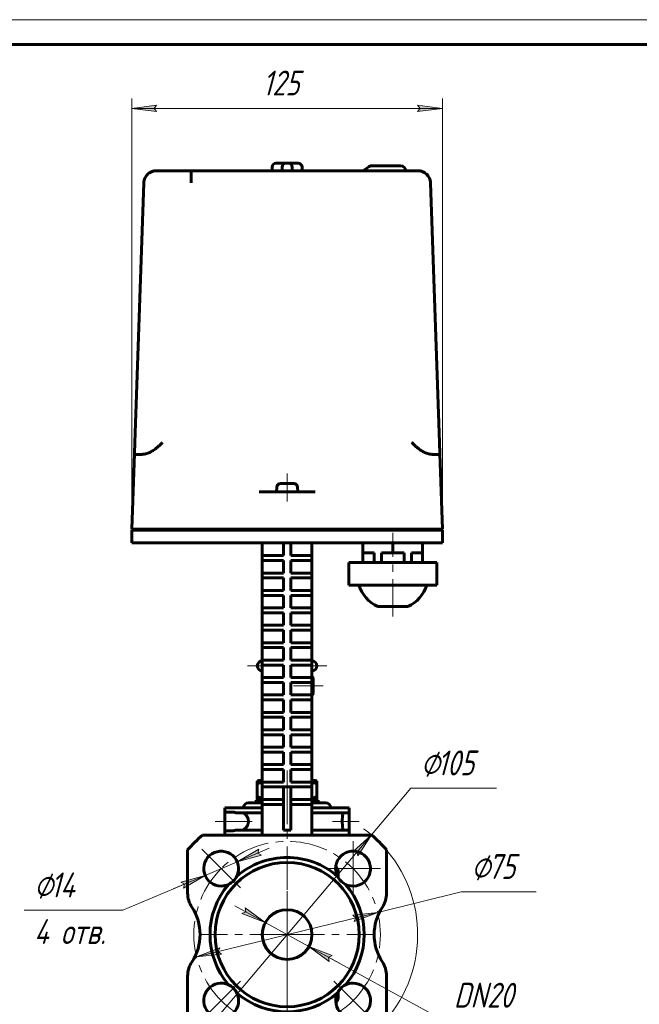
# Model space of a CAD drawing. Header units: millimetres. Extents: x 0 to 420, y 0 to 297.
# Tile 9 of 19: x 171 to 295, y 99 to 297. Entities that reach past the tile are written whole.
import ezdxf

# ---------------------------------------------------------------- set-up
doc = ezdxf.new("R2010")
doc.units = ezdxf.units.MM
for name, pattern in [('K5LT_AXLED', [12, 7.5, -1.5, 1.5, -1.5]), ('K5LT_BASIC', [0]), ('K5LT_THIN', [0])]:
    doc.linetypes.add(name, pattern=pattern)
doc.layers.add('Системный слой', color=7, linetype='Continuous')
doc.layers.add('Системный слой (1)', color=251, linetype='Continuous', true_color=0x6c6c6c)
doc.styles.add('KDIMTEXTSTYLE', font='txt', dxfattribs={"width": 0.96, "oblique": 15, "height": 5})
doc.styles.add('KTEXTSTYLE', font='txt', dxfattribs={"width": 0.96, "height": 5})
doc.dimstyles.new('KDIMSTYLE (0.50)', dxfattribs={"dimtxt": 5, "dimasz": 1, "dimexe": 2, "dimexo": 0, "dimgap": 1, "dimtad": 1, "dimlfac": 2, "dimtxsty": 'KDIMTEXTSTYLE', "dimsah": 1, "dimcen": 0, "dimdle": 1, "dimadec": 0, "dimazin": 0, "dimtfac": 0.667, "dimtmove": 0, "dimatfit": 3, "dimfxl": 1, "dimtvp": 1, "dimtolj": 1, "dimtzin": 0, "dimarcsym": 0})

# ---------------------------------------------------------------- blocks, each defined once
blk = doc.blocks.new('U21')
at = {"layer": 'Системный слой (1)', "color": 143, "linetype": 'K5LT_BASIC', "lineweight": 60, "true_color": 0x33acca}
for p, q in [((196.32, 265.71), (196.3, 265.69)), ((196.33, 265.73), (196.32, 265.71)), ((196.35, 265.75), (196.33, 265.73)), ((195.78, 264.45), (195.76, 264.23)), ((195.81, 264.66), (195.78, 264.45)), ((195.87, 264.87), (195.81, 264.66))]:
    blk.add_line(p, q, dxfattribs=at)
blk.add_arc((197.85, 264.87), 1.67, 118.8005, 120.9066, dxfattribs=at)
blk = doc.blocks.new('U22')
at = {"layer": 'Системный слой (1)', "color": 143, "linetype": 'K5LT_BASIC', "lineweight": 60, "true_color": 0x33acca}
for p, q in [((250.9, 266.64), (251.35, 266.6)), ((251.35, 266.6), (251.77, 266.49)), ((251.77, 266.49), (252.18, 266.3)), ((252.62, 265.96), (252.71, 265.88)), ((252.71, 265.88), (252.79, 265.79)), ((252.79, 265.79), (252.87, 265.69)), ((253.3, 264.87), (253.35, 264.66)), ((253.35, 264.66), (253.39, 264.45)), ((253.39, 264.45), (253.4, 264.23))]:
    blk.add_line(p, q, dxfattribs=at)
blk = doc.blocks.new('U23')
at = {"layer": 'Системный слой (1)', "color": 143, "linetype": 'K5LT_BASIC', "lineweight": 60, "true_color": 0x33acca}
for p, q in [((196.5, 265.92), (196.35, 265.75)), ((196.67, 266.07), (196.5, 265.92)), ((196.85, 266.2), (196.67, 266.07)), ((197.43, 266.5), (197.04, 266.33)), ((197.84, 266.61), (197.43, 266.5)), ((198.26, 266.64), (197.84, 266.61))]:
    blk.add_line(p, q, dxfattribs=at)
blk = doc.blocks.new('U24')
at = {"layer": 'Системный слой (1)', "color": 143, "linetype": 'K5LT_BASIC', "lineweight": 60, "true_color": 0x33acca}
for p, q in [((224.58, 203.79), (223.25, 203.79)), ((225.92, 203.79), (224.58, 203.79))]:
    blk.add_line(p, q, dxfattribs=at)
blk = doc.blocks.new('U25')
at = {"layer": 'Системный слой (1)', "color": 143, "linetype": 'K5LT_BASIC', "lineweight": 60, "true_color": 0x33acca}
for p, q in [((218.58, 140.85), (218.91, 140.75)), ((218.91, 140.75), (219.25, 140.65)), ((219.25, 140.65), (219.58, 140.56))]:
    blk.add_line(p, q, dxfattribs=at)
blk = doc.blocks.new('U26')
at = {"layer": 'Системный слой (1)', "color": 143, "linetype": 'K5LT_BASIC', "lineweight": 60, "true_color": 0x33acca}
for p, q in [((229.92, 143.64), (229.58, 143.72)), ((230.25, 143.54), (229.92, 143.64)), ((230.58, 143.43), (230.25, 143.54))]:
    blk.add_line(p, q, dxfattribs=at)
blk = doc.blocks.new('U27')
at = {"layer": 'Системный слой (1)', "color": 143, "linetype": 'K5LT_BASIC', "lineweight": 60, "true_color": 0x33acca}
for p, q in [((218.33, 140.14), (219.58, 140.14)), ((229.58, 140.14), (230.83, 140.14))]:
    blk.add_line(p, q, dxfattribs=at)
blk = doc.blocks.new('U28')
at = {"layer": 'Системный слой (1)', "color": 143, "linetype": 'K5LT_BASIC', "lineweight": 60, "true_color": 0x33acca}
for p, q in [((218.91, 143.54), (218.58, 143.43)), ((219.25, 143.64), (218.91, 143.54)), ((219.58, 143.72), (219.25, 143.64))]:
    blk.add_line(p, q, dxfattribs=at)
blk = doc.blocks.new('U29')
at = {"layer": 'Системный слой (1)', "color": 143, "linetype": 'K5LT_BASIC', "lineweight": 60, "true_color": 0x33acca}
for p, q in [((219.58, 144.14), (218.88, 144.14)), ((230.28, 144.14), (229.58, 144.14))]:
    blk.add_line(p, q, dxfattribs=at)
blk = doc.blocks.new('U30')
at = {"layer": 'Системный слой (1)', "color": 143, "linetype": 'K5LT_BASIC', "lineweight": 60, "true_color": 0x33acca}
for p, q in [((229.58, 140.56), (229.92, 140.65)), ((229.92, 140.65), (230.25, 140.75)), ((230.25, 140.75), (230.58, 140.85))]:
    blk.add_line(p, q, dxfattribs=at)
blk = doc.blocks.new('U44')
at = {"layer": 'Системный слой (1)', "color": 143, "linetype": 'K5LT_BASIC', "lineweight": 60, "true_color": 0x33acca}
for p, q in [((216.83, 139.64), (219.58, 139.64)), ((229.58, 139.64), (232.33, 139.64))]:
    blk.add_line(p, q, dxfattribs=at)
blk = doc.blocks.new('U45')
at = {"layer": 'Системный слой (1)', "color": 143, "linetype": 'K5LT_BASIC', "lineweight": 60, "true_color": 0x33acca}
for p, q in [((234.83, 125.89), (234.83, 124.61)), ((234.83, 101.67), (234.83, 100.39))]:
    blk.add_line(p, q, dxfattribs=at)
blk = doc.blocks.new('U46')
at = {"layer": 'Системный слой (1)', "color": 30, "linetype": 'K5LT_AXLED', "lineweight": 18, "true_color": 0xff8000}
for q in [(224.58, 130.64), (207.08, 113.14), (242.08, 113.14), (224.58, 95.64)]:
    blk.add_line((224.58, 113.14), q, dxfattribs=at)
blk = doc.blocks.new('U47')
at = {"layer": 'Системный слой (1)', "color": 30, "linetype": 'K5LT_AXLED', "lineweight": 18, "true_color": 0xff8000}
for p, q in [((211.32, 126.4), (207.44, 130.29)), ((215.21, 122.51), (211.32, 126.4)), ((215.21, 103.77), (211.32, 99.89)), ((233.95, 103.77), (237.84, 99.89)), ((211.32, 99.89), (207.44, 96)), ((237.84, 99.89), (241.73, 96))]:
    blk.add_line(p, q, dxfattribs=at)
for start, end in [(315, 135), (135, 225), (225, 315)]:
    blk.add_arc((224.58, 113.14), 18.75, start, end, dxfattribs=at)
blk = doc.blocks.new('D7')
at = {"layer": 'Системный слой (1)'}
for points in [[(238.09, 115.78), (242.79, 117.61), (237.78, 117.06), (238.42, 116.54)], [(211.39, 109.23), (210.74, 109.75), (211.07, 110.51), (206.37, 108.68)]]:
    blk.add_hatch(color=7, dxfattribs=at).paths.add_polyline_path(points)
at = {"layer": 'Системный слой (1)', "color": 7, "linetype": 'K5LT_THIN', "lineweight": 18, "true_color": 0xffffff}
for p, q in [((242.79, 117.61), (259.61, 121.73)), ((259.61, 121.73), (274.69, 121.73)), ((206.37, 108.68), (242.79, 117.61)), ((237.78, 117.06), (242.79, 117.61)), ((238.42, 116.54), (237.78, 117.06)), ((242.79, 117.61), (238.09, 115.78)), ((238.09, 115.78), (238.42, 116.54)), ((206.37, 108.68), (211.07, 110.51)), ((211.39, 109.23), (206.37, 108.68)), ((211.07, 110.51), (210.74, 109.75)), ((210.74, 109.75), (211.39, 109.23))]:
    blk.add_line(p, q, dxfattribs=at)
blk.add_wipeout([(261.61, 122.73), (261.61, 130.11), (272.25, 130.11), (272.25, 122.73)]).dxf.layer = 'Системный слой (1)'
at = {"layer": 'Системный слой (1)', "color": 7, "char_height": 5, "attachment_point": 1, "style": 'KTEXTSTYLE'}
for s, insert in [('\\fArial|b0|c204|p34;\\H5.0;\\W1.000;\\Q15;\\fGOST Type AU|b0|i0|c204|p34;\\Q15;\\W0.960;⌀', (261.61, 129.32)), ('\\fArial|b0|c204|p34;\\H5.0;\\W1.000;\\Q15;\\fGOST Type AU|b0|i0|c204|p34;\\Q15;\\W0.960;75', (264.92, 129.32))]:
    blk.add_mtext(s, dxfattribs=dict(at, insert=insert))
blk = doc.blocks.new('KDIMARROW_01')
at = {"layer": 'Системный слой'}
blk.add_hatch(color=0, dxfattribs=at).paths.add_polyline_path([(0, 0), (-5, 0.66), (-4.5, 0), (-5, -0.66)])
at = {"layer": 'Системный слой', "color": 0, "linetype": 'K5LT_THIN', "lineweight": 18}
for p, q in [((-4.5, 0), (-5, 0.66)), ((-5, 0.66), (0, 0)), ((0, 0), (-5, -0.66)), ((-5, -0.66), (-4.5, 0))]:
    blk.add_line(p, q, dxfattribs=at)
at = {"layer": 'Системный слой (1)', "color": 0, "linetype": 'K5LT_THIN', "lineweight": 18}
blk.add_line((102.53, 113.14), (102.03, 113.14), dxfattribs=at)
blk = doc.blocks.new('D8')
at = {"layer": 'Системный слой (1)'}
for points in [[(238.81, 128.94), (241.54, 133.18), (237.81, 129.79), (238.63, 129.75)], [(207.63, 93.1), (211.36, 96.5), (210.54, 96.54), (210.36, 97.35)]]:
    blk.add_hatch(color=7, dxfattribs=at).paths.add_polyline_path(points)
at = {"layer": 'Системный слой (1)', "color": 7, "linetype": 'K5LT_THIN', "lineweight": 18, "true_color": 0xffffff}
for p, q in [((241.54, 133.18), (249.46, 142.55)), ((249.46, 142.55), (266.66, 142.55)), ((207.63, 93.1), (241.54, 133.18)), ((237.81, 129.79), (241.54, 133.18)), ((241.54, 133.18), (238.81, 128.94)), ((238.63, 129.75), (237.81, 129.79)), ((238.81, 128.94), (238.63, 129.75)), ((207.63, 93.1), (210.36, 97.35)), ((210.36, 97.35), (210.54, 96.54)), ((211.36, 96.5), (207.63, 93.1)), ((210.54, 96.54), (211.36, 96.5))]:
    blk.add_line(p, q, dxfattribs=at)
for start, end in [(49.6324, 54.133), (225.4064, 40.3676), (225.4064, 40.3676)]:
    blk.add_arc((224.58, 113.14), 26.25, start, end, dxfattribs=at)
blk.add_wipeout([(251.46, 143.55), (251.46, 150.93), (264.13, 150.93), (264.13, 143.55)]).dxf.layer = 'Системный слой (1)'
at = {"layer": 'Системный слой (1)', "color": 7, "char_height": 5, "attachment_point": 1, "style": 'KTEXTSTYLE'}
for s, insert in [('\\fArial|b0|c204|p34;\\H5.0;\\W1.000;\\Q15;\\fGOST Type AU|b0|i0|c204|p34;\\Q15;\\W0.960;⌀', (251.46, 150.14)), ('\\fArial|b0|c204|p34;\\H5.0;\\W1.000;\\Q15;\\fGOST Type AU|b0|i0|c204|p34;\\Q15;\\W0.960;105', (254.77, 150.14))]:
    blk.add_mtext(s, dxfattribs=dict(at, insert=insert))
blk = doc.blocks.new('D9')
at = {"layer": 'Системный слой (1)'}
for points in [[(220.2, 115.55), (216.13, 118.53), (216.25, 117.71), (215.5, 117.37)], [(232.91, 108.58), (233.67, 108.92), (228.97, 110.74), (233.04, 107.76)]]:
    blk.add_hatch(color=7, dxfattribs=at).paths.add_polyline_path(points)
at = {"layer": 'Системный слой (1)', "color": 7, "linetype": 'K5LT_THIN', "lineweight": 18, "true_color": 0xffffff}
for p, q in [((220.2, 115.55), (214.06, 118.91)), ((216.25, 117.71), (215.5, 117.37)), ((215.5, 117.37), (220.2, 115.55)), ((220.2, 115.55), (216.13, 118.53)), ((216.13, 118.53), (216.25, 117.71)), ((220.2, 115.55), (228.97, 110.74)), ((228.97, 110.74), (233.04, 107.76)), ((233.67, 108.92), (228.97, 110.74)), ((228.97, 110.74), (235.11, 107.38)), ((228.97, 110.74), (256.1, 95.88)), ((232.91, 108.58), (233.67, 108.92)), ((233.04, 107.76), (232.91, 108.58)), ((256.1, 95.88), (274.62, 95.88))]:
    blk.add_line(p, q, dxfattribs=at)
blk.add_wipeout([(258.1, 96.88), (258.1, 104.26), (272.04, 104.26), (272.04, 96.88)]).dxf.layer = 'Системный слой (1)'
at = {"layer": 'Системный слой (1)', "color": 7, "insert": (258.1, 103.46), "char_height": 5, "attachment_point": 1, "style": 'KTEXTSTYLE'}
blk.add_mtext('\\fArial|b0|c204|p34;\\H5.0;\\W1.000;\\Q15;\\fGOST Type AU|b0|i0|c204|p34;\\Q15;\\W0.960;DN20', dxfattribs=at)
blk = doc.blocks.new('D10')
at = {"layer": 'Системный слой (1)'}
for points in [[(198.33, 278.52), (197.83, 279.18), (198.33, 279.84), (193.33, 279.18)], [(255.83, 279.18), (250.83, 279.84), (251.33, 279.18), (250.83, 278.52)]]:
    blk.add_hatch(color=7, dxfattribs=at).paths.add_polyline_path(points)
at = {"layer": 'Системный слой (1)', "color": 7, "linetype": 'K5LT_THIN', "lineweight": 18, "true_color": 0xffffff}
for p, q in [((193.33, 194.39), (193.33, 281.18)), ((255.83, 194.39), (255.83, 281.18)), ((193.33, 279.18), (198.33, 279.84)), ((198.33, 278.52), (193.33, 279.18)), ((193.33, 279.18), (255.83, 279.18)), ((198.33, 279.84), (197.83, 279.18)), ((197.83, 279.18), (198.33, 278.52)), ((251.33, 279.18), (250.83, 279.84)), ((250.83, 279.84), (255.83, 279.18)), ((255.83, 279.18), (250.83, 278.52)), ((250.83, 278.52), (251.33, 279.18))]:
    blk.add_line(p, q, dxfattribs=at)
blk.add_wipeout([(219.64, 280.18), (219.64, 287.56), (229.13, 287.56), (229.13, 280.18)]).dxf.layer = 'Системный слой (1)'
at = {"layer": 'Системный слой (1)', "color": 7, "insert": (219.64, 286.77), "char_height": 5, "attachment_point": 1, "style": 'KTEXTSTYLE'}
blk.add_mtext('\\fArial|b0|c204|p34;\\H5.0;\\W1.000;\\Q15;\\fGOST Type AU|b0|i0|c204|p34;\\Q15;\\W0.960;125', dxfattribs=at)
blk = doc.blocks.new('D11')
at = {"layer": 'Системный слой (1)'}
for points in [[(218.69, 129.52), (219.41, 129.11), (214.55, 127.77), (218.89, 130.32)], [(203.76, 122.48), (208.1, 125.04), (203.24, 123.69), (203.96, 123.28)]]:
    blk.add_hatch(color=7, dxfattribs=at).paths.add_polyline_path(points)
at = {"layer": 'Системный слой (1)', "color": 7, "linetype": 'K5LT_THIN', "lineweight": 18, "true_color": 0xffffff}
for p, q in [((214.55, 127.77), (220.99, 130.5)), ((218.89, 130.32), (214.55, 127.77)), ((214.55, 127.77), (219.41, 129.11)), ((218.69, 129.52), (218.89, 130.32)), ((219.41, 129.11), (218.69, 129.52)), ((214.55, 127.77), (208.1, 125.04)), ((208.1, 125.04), (191.57, 118.03)), ((208.1, 125.04), (201.66, 122.31)), ((208.1, 125.04), (203.24, 123.69)), ((203.76, 122.48), (208.1, 125.04)), ((203.24, 123.69), (203.96, 123.28)), ((203.96, 123.28), (203.76, 122.48))]:
    blk.add_line(p, q, dxfattribs=at)
blk.add_wipeout([(173.69, 109.65), (173.69, 126.41), (188.93, 126.41), (188.93, 109.65)]).dxf.layer = 'Системный слой (1)'
blk.add_line((191.57, 118.03), (171.69, 118.03), dxfattribs=at)
at = {"layer": 'Системный слой (1)', "color": 7, "char_height": 5, "attachment_point": 1, "style": 'KTEXTSTYLE'}
for s, insert in [('\\fArial|b0|c204|p34;\\H5.0;\\W1.000;\\Q15;\\fGOST Type AU|b0|i0|c204|p34;\\Q15;\\W0.960;⌀', (173.69, 125.62)), ('\\fArial|b0|c204|p34;\\H5.0;\\W1.000;\\Q15;\\fGOST Type AU|b0|i0|c204|p34;\\Q15;\\W0.960;14', (177, 125.62)), ('\\fArial|b0|c204|p34;\\H5.0;\\W1.000;\\Q15;\\fGOST Type AU|b0|i0|c204|p34;\\Q15;\\W0.960;4 отв.', (173.69, 116.24))]:
    blk.add_mtext(s, dxfattribs=dict(at, insert=insert))
blk = doc.blocks.new('U48')
at = {"layer": 'Системный слой (1)', "color": 30, "linetype": 'K5LT_AXLED', "lineweight": 18, "true_color": 0xff8000}
for q in [(237.84, 131.9), (232.34, 126.4), (243.34, 126.4), (237.84, 120.9)]:
    blk.add_line((237.84, 126.4), q, dxfattribs=at)
blk = doc.blocks.new('U204')
at = {"color": 7, "linetype": 'K5LT_THIN', "lineweight": 18, "true_color": 0xffffff}
blk.add_line((0, 297), (420, 297), dxfattribs=at)
at = {"color": 143, "linetype": 'K5LT_BASIC', "lineweight": 60, "true_color": 0x33acca}
blk.add_line((20, 292), (415, 292), dxfattribs=at)

msp = doc.modelspace()

# ---------------------------------------------------------------- linework, layer by layer
at = {"layer": 'Системный слой (1)', "color": 143, "linetype": 'K5LT_BASIC', "lineweight": 60, "true_color": 0x33acca}
for p, q in [((221.583, 266.644), (221.583, 267.394)), ((222.333, 268.144), (222.833, 268.144)), ((222.833, 268.144), (224.333, 268.144)), ((223.583, 266.644), (223.583, 267.394)), ((224.333, 268.144), (224.833, 268.144)), ((224.833, 268.144), (226.333, 268.144)), ((225.583, 266.644), (225.583, 267.394)), ((226.333, 268.144), (226.833, 268.144)), ((227.583, 266.644), (227.583, 267.394)), ((241.0025, 267.4631), (239.8326, 266.644)), ((247.4045, 267.644), (241.5761, 267.644)), ((205.2729, 266.644), (198.2615, 266.644)), ((205.2729, 266.644), (243.8931, 266.644)), ((250.9045, 266.644), (243.8931, 266.644)), ((193.9411, 212.0567), (195.7631, 264.2312)), ((255.2249, 212.0567), (253.403, 264.2312)), ((193.8629, 209.8179), (193.9411, 212.0567)), ((255.3031, 209.8179), (255.2249, 212.0567)), ((193.333, 194.644), (193.8629, 209.8179)), ((255.833, 194.644), (255.3031, 209.8179)), ((194.2283, 209.644), (195.0441, 209.644)), ((254.122, 209.644), (254.9377, 209.644)), ((221.1129, 202.144), (218.9461, 202.144)), ((222.4179, 202.144), (221.1129, 202.144)), ((222.4179, 202.144), (226.7481, 202.144)), ((222.4987, 203.0767), (222.458, 202.144)), ((226.6673, 203.0767), (226.708, 202.144)), ((228.0531, 202.144), (226.7481, 202.144)), ((228.0531, 202.144), (230.2199, 202.144)), ((195.8315, 194.644), (193.333, 194.644)), ((193.333, 194.394), (193.333, 191.894)), ((193.333, 194.394), (193.333, 191.894)), ((195.8315, 194.394), (193.333, 194.394)), ((219.0973, 194.644), (195.8315, 194.644)), ((219.0973, 194.394), (195.8315, 194.394)), ((199.583, 194.644), (199.583, 194.394)), ((221.2641, 194.644), (219.0973, 194.644)), ((221.2641, 194.394), (219.0973, 194.394)), ((222.4179, 194.644), (221.2641, 194.644)), ((222.4179, 194.394), (221.2641, 194.394)), ((226.7481, 194.644), (222.4179, 194.644)), ((226.7481, 194.394), (222.4179, 194.394)), ((227.9019, 194.644), (226.7481, 194.644)), ((227.9019, 194.394), (226.7481, 194.394)), ((227.9019, 194.644), (230.0687, 194.644)), ((230.0687, 194.394), (227.9019, 194.394)), ((253.3345, 194.644), (230.0687, 194.644)), ((253.3345, 194.394), (230.0687, 194.394)), ((249.583, 194.644), (249.583, 194.394)), ((249.833, 194.644), (249.833, 194.394)), ((255.833, 194.644), (253.3345, 194.644)), ((255.833, 194.394), (253.3345, 194.394)), ((255.833, 194.394), (255.833, 191.894)), ((255.833, 194.394), (255.833, 191.894)), ((195.8315, 191.894), (193.333, 191.894)), ((219.0973, 191.894), (195.8315, 191.894)), ((221.2641, 191.894), (219.0973, 191.894)), ((219.583, 189.3042), (219.583, 191.894)), ((222.4179, 191.894), (221.2641, 191.894)), ((226.7481, 191.894), (222.4179, 191.894)), ((223.833, 189.3042), (223.833, 191.894)), ((225.333, 189.3042), (225.333, 191.894)), ((227.9019, 191.894), (226.7481, 191.894)), ((230.0687, 191.894), (227.9019, 191.894)), ((229.583, 189.3042), (229.583, 191.894)), ((253.3345, 191.894), (230.0687, 191.894)), ((239.833, 189.894), (239.833, 191.894)), ((245.833, 189.894), (245.833, 191.894)), ((251.833, 189.894), (251.833, 191.894)), ((255.833, 191.894), (253.3345, 191.894)), ((219.583, 188.3042), (219.583, 189.3042)), ((219.583, 189.3042), (220.583, 189.3042)), ((220.583, 188.3042), (219.583, 188.3042)), ((219.583, 185.8042), (219.583, 188.3042)), ((220.583, 189.3042), (223.833, 189.3042)), ((220.583, 188.3042), (223.833, 188.3042)), ((223.833, 185.8042), (223.833, 188.3042)), ((225.333, 189.3042), (228.583, 189.3042)), ((225.333, 185.8042), (225.333, 188.3042)), ((225.333, 188.3042), (228.583, 188.3042)), ((228.583, 189.3042), (229.583, 189.3042)), ((229.583, 188.3042), (228.583, 188.3042)), ((229.583, 188.3042), (229.583, 189.3042)), ((229.583, 185.8042), (229.583, 188.3042)), ((242.1054, 189.894), (239.833, 189.894)), ((239.833, 189.894), (239.833, 187.894)), ((242.1054, 189.894), (242.1054, 187.894)), ((243.5606, 189.894), (243.5606, 187.894)), ((245.833, 189.894), (243.5606, 189.894)), ((248.1054, 189.894), (245.833, 189.894)), ((248.1054, 189.894), (248.1054, 187.894)), ((251.833, 189.894), (249.5606, 189.894)), ((249.5606, 189.894), (249.5606, 187.894)), ((251.833, 189.894), (251.833, 187.894)), ((236.9822, 187.894), (237.3171, 187.894)), ((236.9822, 187.894), (236.9822, 183.394)), ((237.3171, 187.894), (240.4925, 187.894)), ((240.4925, 187.894), (242.6576, 187.894)), ((242.6576, 187.894), (249.0084, 187.894)), ((249.0084, 187.894), (251.1735, 187.894)), ((251.1735, 187.894), (254.3489, 187.894)), ((254.3489, 187.894), (254.6839, 187.894)), ((254.6839, 187.894), (254.6839, 183.394)), ((219.583, 184.8042), (219.583, 185.8042)), ((219.583, 185.8042), (220.583, 185.8042)), ((219.583, 182.3042), (219.583, 184.8042)), ((220.583, 184.8042), (219.583, 184.8042)), ((220.583, 185.8042), (223.833, 185.8042)), ((220.583, 184.8042), (223.833, 184.8042)), ((223.833, 182.3042), (223.833, 184.8042)), ((225.333, 185.8042), (228.583, 185.8042)), ((225.333, 184.8042), (228.583, 184.8042)), ((225.333, 182.3042), (225.333, 184.8042)), ((228.583, 185.8042), (229.583, 185.8042)), ((229.583, 184.8042), (228.583, 184.8042)), ((229.583, 184.8042), (229.583, 185.8042)), ((229.583, 182.3042), (229.583, 184.8042)), ((219.583, 182.3042), (220.583, 182.3042)), ((219.583, 181.3042), (219.583, 182.3042)), ((220.583, 182.3042), (223.833, 182.3042)), ((225.333, 182.3042), (228.583, 182.3042)), ((228.583, 182.3042), (229.583, 182.3042)), ((229.583, 181.3042), (229.583, 182.3042)), ((237.3171, 183.394), (236.9822, 183.394)), ((240.4925, 183.394), (237.3171, 183.394)), ((242.6576, 183.394), (240.4925, 183.394)), ((249.0084, 183.394), (242.6576, 183.394)), ((251.1735, 183.394), (249.0084, 183.394)), ((254.3489, 183.394), (251.1735, 183.394)), ((254.6839, 183.394), (254.3489, 183.394)), ((219.583, 178.8042), (219.583, 181.3042)), ((220.583, 181.3042), (219.583, 181.3042)), ((220.583, 181.3042), (223.833, 181.3042)), ((223.833, 178.8042), (223.833, 181.3042)), ((225.333, 181.3042), (228.583, 181.3042)), ((225.333, 178.8042), (225.333, 181.3042)), ((229.583, 181.3042), (228.583, 181.3042)), ((229.583, 178.8042), (229.583, 181.3042)), ((219.583, 177.8042), (219.583, 178.8042)), ((219.583, 178.8042), (220.583, 178.8042)), ((220.583, 178.8042), (223.833, 178.8042)), ((225.333, 178.8042), (228.583, 178.8042)), ((228.583, 178.8042), (229.583, 178.8042)), ((229.583, 177.8042), (229.583, 178.8042)), ((242.833, 179.0478), (248.833, 179.0478)), ((220.583, 177.8042), (219.583, 177.8042)), ((219.583, 175.3042), (219.583, 177.8042)), ((220.583, 177.8042), (223.833, 177.8042)), ((223.833, 175.3042), (223.833, 177.8042)), ((225.333, 175.3042), (225.333, 177.8042)), ((225.333, 177.8042), (228.583, 177.8042)), ((229.583, 177.8042), (228.583, 177.8042)), ((229.583, 175.3042), (229.583, 177.8042)), ((219.583, 174.3042), (219.583, 175.3042)), ((219.583, 175.3042), (220.583, 175.3042)), ((219.583, 171.8042), (219.583, 174.3042)), ((220.583, 174.3042), (219.583, 174.3042)), ((220.583, 175.3042), (223.833, 175.3042)), ((220.583, 174.3042), (223.833, 174.3042)), ((223.833, 171.8042), (223.833, 174.3042)), ((225.333, 175.3042), (228.583, 175.3042)), ((225.333, 171.8042), (225.333, 174.3042)), ((225.333, 174.3042), (228.583, 174.3042)), ((228.583, 175.3042), (229.583, 175.3042)), ((229.583, 174.3042), (228.583, 174.3042)), ((229.583, 174.3042), (229.583, 175.3042)), ((229.583, 171.8042), (229.583, 174.3042)), ((219.583, 170.8042), (219.583, 171.8042)), ((219.583, 171.8042), (220.583, 171.8042)), ((220.583, 170.8042), (219.583, 170.8042)), ((219.583, 168.3042), (219.583, 170.8042)), ((220.583, 171.8042), (223.833, 171.8042)), ((220.583, 170.8042), (223.833, 170.8042)), ((223.833, 168.3042), (223.833, 170.8042)), ((225.333, 171.8042), (228.583, 171.8042)), ((225.333, 168.3042), (225.333, 170.8042)), ((225.333, 170.8042), (228.583, 170.8042)), ((228.583, 171.8042), (229.583, 171.8042)), ((229.583, 170.8042), (228.583, 170.8042)), ((229.583, 170.8042), (229.583, 171.8042)), ((229.583, 168.3042), (229.583, 170.8042)), ((219.583, 167.3042), (219.583, 168.3042)), ((219.583, 168.3042), (220.583, 168.3042)), ((220.583, 168.3042), (223.833, 168.3042)), ((225.333, 168.3042), (228.583, 168.3042)), ((228.583, 168.3042), (229.583, 168.3042)), ((229.583, 167.3042), (229.583, 168.3042)), ((219.583, 164.8042), (219.583, 167.3042)), ((220.583, 167.3042), (219.583, 167.3042)), ((220.583, 167.3042), (223.833, 167.3042)), ((223.833, 164.8042), (223.833, 167.3042)), ((225.333, 164.8042), (225.333, 167.3042)), ((225.333, 167.3042), (228.583, 167.3042)), ((229.583, 167.3042), (228.583, 167.3042)), ((229.583, 164.8042), (229.583, 167.3042)), ((219.583, 164.8042), (220.583, 164.8042)), ((219.583, 163.8042), (219.583, 164.8042)), ((220.583, 164.8042), (223.833, 164.8042)), ((225.333, 164.8042), (228.583, 164.8042)), ((228.583, 164.8042), (229.583, 164.8042)), ((229.633, 164.894), (229.583, 164.894)), ((229.583, 163.8042), (229.583, 164.8042)), ((229.833, 161.594), (229.833, 164.694)), ((219.583, 161.3042), (219.583, 163.8042)), ((220.583, 163.8042), (219.583, 163.8042)), ((220.583, 163.8042), (223.833, 163.8042)), ((223.833, 161.3042), (223.833, 163.8042)), ((225.333, 163.8042), (228.583, 163.8042)), ((225.333, 161.3042), (225.333, 163.8042)), ((229.583, 163.8042), (228.583, 163.8042)), ((229.583, 161.3042), (229.583, 163.8042)), ((219.583, 161.3042), (220.583, 161.3042)), ((219.583, 160.3042), (219.583, 161.3042)), ((220.583, 160.3042), (219.583, 160.3042)), ((219.583, 157.8042), (219.583, 160.3042)), ((220.583, 161.3042), (223.833, 161.3042)), ((220.583, 160.3042), (223.833, 160.3042)), ((223.833, 157.8042), (223.833, 160.3042)), ((225.333, 161.3042), (228.583, 161.3042)), ((225.333, 157.8042), (225.333, 160.3042)), ((225.333, 160.3042), (228.583, 160.3042)), ((228.583, 161.3042), (229.583, 161.3042)), ((229.583, 160.3042), (228.583, 160.3042)), ((229.633, 161.394), (229.583, 161.394)), ((229.583, 160.3042), (229.583, 161.3042)), ((229.583, 157.8042), (229.583, 160.3042)), ((219.583, 156.8042), (219.583, 157.8042)), ((219.583, 157.8042), (220.583, 157.8042)), ((219.583, 154.3042), (219.583, 156.8042)), ((220.583, 156.8042), (219.583, 156.8042)), ((220.583, 157.8042), (223.833, 157.8042)), ((220.583, 156.8042), (223.833, 156.8042)), ((223.833, 154.3042), (223.833, 156.8042)), ((225.333, 157.8042), (228.583, 157.8042)), ((225.333, 154.3042), (225.333, 156.8042)), ((225.333, 156.8042), (228.583, 156.8042)), ((228.583, 157.8042), (229.583, 157.8042)), ((229.583, 156.8042), (228.583, 156.8042)), ((229.583, 156.8042), (229.583, 157.8042)), ((229.583, 154.3042), (229.583, 156.8042)), ((219.583, 153.3042), (219.583, 154.3042)), ((219.583, 154.3042), (220.583, 154.3042)), ((220.583, 153.3042), (219.583, 153.3042)), ((219.583, 150.8042), (219.583, 153.3042)), ((220.583, 154.3042), (223.833, 154.3042)), ((220.583, 153.3042), (223.833, 153.3042)), ((223.833, 150.8042), (223.833, 153.3042)), ((225.333, 154.3042), (228.583, 154.3042)), ((225.333, 153.3042), (228.583, 153.3042)), ((225.333, 150.8042), (225.333, 153.3042)), ((228.583, 154.3042), (229.583, 154.3042)), ((229.583, 153.3042), (228.583, 153.3042)), ((229.583, 153.3042), (229.583, 154.3042)), ((229.583, 150.8042), (229.583, 153.3042)), ((219.583, 149.8042), (219.583, 150.8042)), ((219.583, 150.8042), (220.583, 150.8042)), ((220.583, 150.8042), (223.833, 150.8042)), ((225.333, 150.8042), (228.583, 150.8042)), ((228.583, 150.8042), (229.583, 150.8042)), ((229.583, 149.8042), (229.583, 150.8042)), ((219.583, 147.3042), (219.583, 149.8042)), ((220.583, 149.8042), (219.583, 149.8042)), ((220.583, 149.8042), (223.833, 149.8042)), ((223.833, 147.3042), (223.833, 149.8042)), ((225.333, 149.8042), (228.583, 149.8042)), ((225.333, 147.3042), (225.333, 149.8042)), ((229.583, 149.8042), (228.583, 149.8042)), ((229.583, 147.3042), (229.583, 149.8042)), ((219.583, 147.3042), (220.583, 147.3042)), ((219.583, 146.3042), (219.583, 147.3042)), ((220.583, 147.3042), (223.833, 147.3042)), ((225.333, 147.3042), (228.583, 147.3042)), ((228.583, 147.3042), (229.583, 147.3042)), ((229.583, 146.3042), (229.583, 147.3042)), ((219.583, 143.8042), (219.583, 146.3042)), ((220.583, 146.3042), (219.583, 146.3042)), ((220.583, 146.3042), (223.833, 146.3042)), ((223.833, 143.8042), (223.833, 146.3042)), ((225.333, 143.8042), (225.333, 146.3042)), ((225.333, 146.3042), (228.583, 146.3042)), ((229.583, 146.3042), (228.583, 146.3042)), ((229.583, 143.8042), (229.583, 146.3042)), ((218.583, 143.9708), (218.883, 144.144)), ((218.583, 143.4349), (218.583, 143.9708)), ((218.583, 140.8531), (218.583, 143.4349)), ((219.583, 142.8042), (219.583, 143.8042)), ((219.583, 143.8042), (220.583, 143.8042)), ((219.583, 140.3042), (219.583, 142.8042)), ((220.583, 142.8042), (219.583, 142.8042)), ((220.583, 143.8042), (223.833, 143.8042)), ((220.583, 142.8042), (223.833, 142.8042)), ((223.833, 139.3042), (223.833, 142.8042)), ((223.833, 142.8042), (225.333, 142.8042)), ((225.333, 143.8042), (228.583, 143.8042)), ((225.333, 142.8042), (228.583, 142.8042)), ((225.333, 142.8042), (225.333, 139.3042)), ((228.583, 143.8042), (229.583, 143.8042)), ((229.583, 142.8042), (228.583, 142.8042)), ((229.583, 142.8042), (229.583, 143.8042)), ((229.583, 140.3042), (229.583, 142.8042)), ((230.583, 143.9708), (230.283, 144.144)), ((230.583, 143.9708), (230.583, 143.4349)), ((230.583, 140.8531), (230.583, 143.4349)), ((218.583, 140.3172), (218.583, 140.8531)), ((230.583, 140.8531), (230.583, 140.3172)), ((212.083, 137.769), (212.083, 138.644)), ((212.083, 138.644), (219.583, 138.644)), ((218.333, 139.644), (218.333, 140.144)), ((218.883, 140.144), (218.583, 140.3172)), ((219.583, 139.3042), (219.583, 140.3042)), ((219.583, 140.3042), (220.583, 140.3042)), ((219.583, 133.144), (219.583, 139.3042)), ((220.583, 139.3042), (219.583, 139.3042)), ((220.583, 140.3042), (223.833, 140.3042)), ((220.583, 139.3042), (223.833, 139.3042)), ((223.833, 134.144), (223.833, 139.3042)), ((225.333, 140.3042), (228.583, 140.3042)), ((225.333, 139.3042), (228.583, 139.3042)), ((225.333, 139.3042), (225.333, 134.144)), ((228.583, 140.3042), (229.583, 140.3042)), ((229.583, 139.3042), (228.583, 139.3042)), ((229.583, 139.3042), (229.583, 140.3042)), ((229.583, 133.144), (229.583, 139.3042)), ((229.583, 138.644), (237.083, 138.644)), ((230.283, 140.144), (230.583, 140.3172)), ((230.833, 139.644), (230.833, 140.144)), ((237.083, 137.769), (237.083, 138.644)), ((212.083, 137.769), (212.083, 134.019)), ((212.083, 137.769), (213.7577, 137.769)), ((214.1753, 137.644), (219.583, 137.644)), ((229.583, 137.644), (237.0649, 137.644)), ((237.083, 137.769), (237.083, 134.019)), ((241.5848, 133.144), (207.5812, 133.144)), ((212.083, 134.019), (213.7577, 134.019)), ((212.083, 133.144), (212.083, 134.019)), ((214.1753, 134.144), (219.583, 134.144)), ((223.833, 134.144), (225.333, 134.144)), ((229.583, 134.144), (237.0649, 134.144)), ((237.083, 133.144), (237.083, 134.019)), ((204.583, 130.1458), (204.583, 121.4355)), ((244.583, 121.4355), (244.583, 130.1458)), ((204.583, 104.8524), (204.583, 96.1421)), ((244.583, 96.1421), (244.583, 104.8524)), ((234.927, 101.824), (235.083, 101.824)), ((235.083, 102.0403), (235.083, 101.824))]:
    msp.add_line(p, q, dxfattribs=at)
at = {"layer": 'Системный слой (1)', "color": 30, "linetype": 'K5LT_AXLED', "lineweight": 18, "true_color": 0xff8000}
for p, q in [((224.583, 205.794), (224.583, 200.144)), ((245.833, 177.0478), (245.833, 193.894)), ((216.583, 167.144), (221.583, 167.144)), ((227.583, 167.144), (232.583, 167.144)), ((231.833, 163.144), (225.833, 163.144)), ((224.583, 146.144), (224.583, 141.4349)), ((224.583, 142.8531), (224.583, 80.144)), ((210.083, 135.894), (218.8018, 135.894)), ((233.6757, 135.894), (239.083, 135.894))]:
    msp.add_line(p, q, dxfattribs=at)
at = {"layer": 'Системный слой (1)', "color": 143, "linetype": 'K5LT_BASIC', "lineweight": 60, "true_color": 0x33acca}
for radius in [14.5, 5]:
    msp.add_circle((224.583, 113.144), radius, dxfattribs=at)
for centre, radius, start, end in [((222.333, 267.394), 0.75, 90, 180), ((224.333, 267.394), 0.75, 90, 180), ((224.833, 267.394), 0.75, 0, 90), ((226.833, 267.394), 0.75, 0, 90), ((241.5761, 266.644), 1, 90, 125), ((247.4045, 266.644), 1, 0, 90), ((198.2615, 264.144), 2.5, 90, 178), ((250.9045, 264.144), 2.5, 2, 90), ((223.248, 203.044), 0.75, 90, 177.5), ((225.918, 203.044), 0.75, 2.5, 90), ((245.833, 185.6035), 7.2095, 197.846856, 245.410403), ((245.833, 185.6035), 7.2095, 294.589597, 342.153144), ((219.583, 167.144), 1, 90, 180), ((219.583, 167.144), 1, 180, 270), ((229.583, 167.144), 1, 0, 90), ((229.583, 167.144), 1, 270, 0), ((229.633, 164.694), 0.2, 0, 90), ((229.633, 161.594), 0.2, 270, 0), ((216.833, 138.644), 1, 90, 180), ((232.333, 138.644), 1, 0, 90), ((224.583, 113.144), 26.25, 130.367594, 139.632406), ((224.583, 113.144), 26.25, 40.367594, 49.632406), ((211.3248, 126.4022), 3.5, 334.707133, 270), ((224.583, 113.144), 15.5, 90, 130.633), ((224.583, 113.144), 15.5, 49.367, 90), ((237.8413, 126.4022), 3.5, 244.707133, 180), ((233.833, 125.894), 1, 0, 58.326366), ((211.3248, 126.4022), 3.5, 295.292867, 334.707133), ((237.8413, 126.4022), 3.5, 180, 205.292867), ((237.8413, 126.4022), 3.5, 205.292867, 244.707133), ((224.583, 113.144), 15.5, 139.367, 220.633), ((211.3248, 126.4022), 3.5, 270, 295.292867), ((224.583, 113.144), 15.5, 319.367, 40.633), ((209.583, 121.4355), 5, 180, 213.55731), ((239.583, 121.4355), 5, 326.44269, 0), ((197.083, 113.144), 10, 326.44269, 33.55731), ((252.083, 113.144), 10, 146.44269, 213.55731), ((209.583, 104.8524), 5, 146.44269, 180), ((239.583, 104.8524), 5, 0, 33.55731), ((211.3248, 99.8857), 3.5, 64.707133, 0), ((211.3248, 99.8857), 3.5, 25.292867, 64.707133), ((237.8413, 99.8857), 3.5, 154.707133, 90), ((237.8413, 99.8857), 3.5, 115.292867, 154.707133), ((237.8413, 99.8857), 3.5, 90, 115.292867), ((211.3248, 99.8857), 3.5, 0, 25.292867), ((224.583, 113.144), 15.5, 229.367, 310.633), ((233.833, 100.394), 1, 301.673634, 0)]:
    msp.add_arc(centre, radius, start, end, dxfattribs=at)
for points, knots in [([(205.2729, 264.2312), (205.273, 264.248), (205.273, 264.2818), (205.2729, 264.3324), (205.2731, 264.3832), (205.2729, 264.434), (205.2731, 264.4849), (205.2732, 264.5258), (205.2728, 264.5595), (205.2732, 264.5932), (205.273, 264.6366), (205.2731, 264.6867), (205.2729, 264.7368), (205.273, 264.7867), (205.2729, 264.8364), (205.2729, 264.9026), (205.2728, 264.9683), (205.2728, 265.0334), (205.2727, 265.0818), (205.273, 265.1297), (205.2727, 265.1767), (205.2728, 265.2132), (205.2728, 265.2435), (205.2728, 265.2731), (205.2728, 265.3111), (205.2728, 265.3532), (205.2727, 265.3941), (205.273, 265.4336), (205.273, 265.4719), (205.2728, 265.5086), (205.273, 265.5442), (205.2728, 265.5785), (205.2729, 265.612), (205.2729, 265.6445), (205.2729, 265.6764), (205.2729, 265.7082), (205.2729, 265.7353), (205.2729, 265.7568), (205.2729, 265.7793), (205.2729, 265.8072), (205.2729, 265.8439), (205.2729, 265.884), (205.2729, 265.9935), (205.2729, 266.094), (205.2729, 266.1815), (205.2729, 266.2097), (205.2729, 266.2309), (205.2729, 266.2469), (205.2729, 266.2619), (205.2729, 266.2798), (205.2729, 266.3005), (205.2729, 266.3204), (205.273, 266.3397), (205.273, 266.3585), (205.273, 266.3767), (205.2729, 266.3943), (205.2729, 266.4114), (205.273, 266.4278), (205.273, 266.4437), (205.2731, 266.4591), (205.2729, 266.4738), (205.2731, 266.488), (205.2728, 266.5016), (205.2731, 266.5146), (205.2728, 266.5271), (205.2731, 266.5391), (205.2728, 266.5504), (205.2731, 266.5612), (205.273, 266.5713), (205.2731, 266.5809), (205.2729, 266.5899), (205.2729, 266.5982), (205.2729, 266.6086), (205.2729, 266.6244), (205.2729, 266.6398), (205.2729, 266.6439), (205.2729, 266.644)], [0, 0, 0, 0, 1.0121588, 2.02986075, 3.05216523, 4.07900136, 5.10707893, 6.13581645, 6.56589787, 7.16405643, 8.19236421, 9.220467, 10.25041687, 11.28236463, 12.31802088, 13.35539072, 15.43767061, 16.48279264, 17.529287, 18.56979609, 19.60260227, 20.61854231, 20.99500657, 21.62551204, 22.60579302, 23.5683233, 24.50391017, 25.43038956, 26.32787631, 27.20584554, 28.05484638, 28.89423413, 29.71457778, 30.52558082, 31.32727888, 32.12901539, 32.95858043, 33.4354438, 33.81611258, 34.73018462, 35.67273834, 36.78992446, 38.05368109, 44.95064155, 46.06698918, 47.0083873, 47.92118258, 48.3638088, 48.77711397, 49.6048743, 50.40452194, 51.20405561, 52.00303371, 52.80158036, 53.59969305, 54.39770749, 55.19562495, 55.99365021, 56.79177156, 57.58986078, 58.38862335, 59.18827963, 59.99036057, 60.79385217, 61.60198047, 62.41345213, 63.22990657, 64.04781871, 64.8718617, 65.70064197, 66.53792204, 67.37888597, 68.2294812, 69.95111793, 73.44785194, 77, 77, 77, 77]), ([(196.3614, 209.8179), (196.4963, 209.8595), (196.7594, 209.955), (197.1375, 210.1313), (197.5051, 210.3389), (197.8741, 210.5826), (198.2597, 210.8738), (198.669, 211.2209), (199.1015, 211.6226), (199.3931, 211.9089), (199.5428, 212.0567)], [0, 0, 0, 0, 1.1794457, 2.34679214, 3.50651611, 4.72181721, 6.05500832, 7.56669177, 9.22406547, 11, 11, 11, 11]), ([(252.8046, 209.8179), (252.6698, 209.8595), (252.4066, 209.955), (252.0285, 210.1313), (251.6609, 210.3389), (251.2919, 210.5826), (250.9063, 210.8738), (250.497, 211.2209), (250.0645, 211.6226), (249.7729, 211.9089), (249.6232, 212.0567)], [0, 0, 0, 0, 1.1794457, 2.34679214, 3.50651611, 4.72181721, 6.05500832, 7.56669177, 9.22406547, 11, 11, 11, 11]), ([(194.2283, 209.644), (194.1645, 209.644), (194.057, 209.6488), (193.9484, 209.6741), (193.8876, 209.7161), (193.8648, 209.7656), (193.8624, 209.8029), (193.8629, 209.8179)], [0, 0, 0, 0, 2.08263259, 3.99090934, 5.63923765, 7.12682204, 8, 8, 8, 8]), ([(195.0441, 209.644), (195.158, 209.644), (195.3665, 209.6492), (195.6557, 209.674), (195.9288, 209.7121), (196.1575, 209.7593), (196.3127, 209.8029), (196.3614, 209.8179)], [0, 0, 0, 0, 2.29264219, 3.99090934, 5.23900693, 7.12682204, 8, 8, 8, 8]), ([(254.122, 209.644), (254.008, 209.644), (253.7996, 209.6492), (253.5103, 209.674), (253.2372, 209.7121), (253.0085, 209.7593), (252.8533, 209.8029), (252.8046, 209.8179)], [0, 0, 0, 0, 2.29264219, 3.99090934, 5.23900693, 7.12682204, 8, 8, 8, 8]), ([(254.9377, 209.644), (255.0015, 209.644), (255.1091, 209.6488), (255.2176, 209.6741), (255.2784, 209.7161), (255.3012, 209.7656), (255.3036, 209.8029), (255.3031, 209.8179)], [0, 0, 0, 0, 2.08263259, 3.99090934, 5.63923765, 7.12682204, 8, 8, 8, 8]), ([(213.7577, 137.769), (213.7888, 137.769), (213.8283, 137.7661), (213.8774, 137.7581), (213.9214, 137.7494), (213.9691, 137.7363), (214.0424, 137.7105), (214.1065, 137.682), (214.1583, 137.6538), (214.1753, 137.644)], [0, 0, 0, 0, 2.31388957, 2.90697318, 3.56901279, 5.49544423, 6.3314626, 8.78704759, 10, 10, 10, 10]), ([(215.7155, 137.644), (215.7773, 137.6135), (215.8993, 137.543), (216.0626, 137.4195), (216.2002, 137.2922), (216.3048, 137.1789), (216.4051, 137.054), (216.4989, 136.9185), (216.5866, 136.7645), (216.6658, 136.5945), (216.7276, 136.4199), (216.7691, 136.247), (216.7913, 136.103), (216.8021, 135.9672), (216.8025, 135.8214), (216.79, 135.6691), (216.767, 135.5339), (216.7409, 135.4254), (216.7102, 135.3201), (216.6617, 135.185), (216.5822, 135.0123), (216.4952, 134.8649), (216.4053, 134.7353), (216.3174, 134.6232), (216.1967, 134.4913), (216.0557, 134.3627), (215.8911, 134.2402), (215.7771, 134.1743), (215.7155, 134.144)], [0, 0, 0, 0, 1.80255421, 3.53478076, 4.78515292, 5.96134905, 6.8188352, 8.08194875, 9.22887166, 10.2055021, 11.55147673, 12.5491773, 13.31120572, 14.06184173, 14.87791446, 15.79609097, 16.67427632, 17.24598766, 17.74810835, 18.61424036, 19.82541207, 21.25825664, 21.90295934, 22.96061551, 24.16898073, 25.69877853, 27.21189057, 29, 29, 29, 29]), ([(235.8129, 137.644), (235.8067, 137.6046), (235.7929, 137.5134), (235.7702, 137.3484), (235.7517, 137.1971), (235.7376, 137.0693), (235.7239, 136.9335), (235.7067, 136.7366), (235.6902, 136.4841), (235.6783, 136.188), (235.6742, 135.8929), (235.6782, 135.6141), (235.6875, 135.3649), (235.7007, 135.1372), (235.7198, 134.8933), (235.7443, 134.6505), (235.7723, 134.4215), (235.796, 134.2535), (235.8084, 134.1726), (235.8129, 134.144)], [0, 0, 0, 0, 1.45742401, 2.74899527, 3.76464169, 4.37886117, 4.9979556, 6.01713464, 7.42920835, 8.6206585, 10.05152963, 11.34097125, 12.32115036, 13.43528506, 14.55069502, 15.97155108, 17.43107018, 18.94005248, 20, 20, 20, 20]), ([(237.083, 137.769), (237.083, 137.7689), (237.0826, 137.7662), (237.0807, 137.7536), (237.0772, 137.7302), (237.0726, 137.6981), (237.0676, 137.6633), (237.0649, 137.644)], [0, 0, 0, 0, 1.3241308, 3.2408564, 4.18769352, 6.1223366, 8, 8, 8, 8]), ([(214.1753, 134.144), (214.1355, 134.1209), (214.0584, 134.0824), (213.941, 134.0412), (213.8416, 134.0222), (213.7795, 134.019), (213.7577, 134.019)], [0, 0, 0, 0, 1.95048797, 3.8004532, 5.87277514, 7, 7, 7, 7]), ([(237.0649, 134.144), (237.0708, 134.1016), (237.0799, 134.0395), (237.083, 134.019), (237.083, 134.019)], [0, 0, 0, 0, 2.57047715, 5, 5, 5, 5])]:
    msp.add_open_spline(points, degree=3, knots=knots, dxfattribs=at)

# ---------------------------------------------------------------- block references
at = {"layer": 'Системный слой (1)'}
for name in ['U21', 'U23', 'U22', 'U24', 'U28', 'U29', 'U26', 'U25', 'U30', 'U44', 'U27', 'U47', 'U46', 'U45']:
    msp.add_blockref(name, (0, 0), dxfattribs=at)

# ---------------------------------------------------------------- next in the draw order: dimensions: what is measured, and where the dimension line sits
at = {"layer": 'Системный слой (1)', "color": 7}
dim = msp.add_linear_dim(base=(193.333, 279.1816), p1=(255.833, 194.394), p2=(193.333, 194.394), dimstyle='KDIMSTYLE (0.50)', override={"dimexo": 0, "dimpost": '\\fGOST Type AU|b0|c204|p34;\\H5.0;\\W0.960;\\Q15;<>', "dimblk1": 'KDIMARROW_01', "dimblk2": 'KDIMARROW_01', "dimse1": 0, "dimse2": 0, "dimclrt": 7, "dimtol": 1, "dimtp": 0, "dimtm": 0, "dimtdec": 5, "dimtolj": 1}, dxfattribs=at)
dim.commit()
dim.dimension.update_dxf_attribs({"geometry": 'D10', "text_midpoint": (224.583, 279.1816), "dimtype": 160})
dim = msp.add_diameter_dim_2p(p1=(188.1612, 104.2163), p2=(261.0048, 122.0717), dimstyle='KDIMSTYLE (0.50)', override={"dimtih": 1, "dimtoh": 1, "dimpost": '\\fGOST Type AU|b0|c204|p34;\\H5.0;\\W0.960;\\Q15;<>', "dimblk1": 'KDIMARROW_01', "dimblk2": 'KDIMARROW_01', "dimclrt": 7, "dimtol": 1, "dimtp": 0, "dimtm": 0, "dimtdec": 5, "dimtmove": 1, "dimatfit": 2, "dimtolj": 1}, dxfattribs=at)
dim.commit()
dim.dimension.update_dxf_attribs({"geometry": 'D7', "text_midpoint": (261.6094, 121.7296), "dimtype": 163})

# ---------------------------------------------------------------- next in the draw order: dimensions: what is measured, and where the dimension line sits
dim = msp.add_diameter_dim_2p(p1=(190.6753, 73.0626), p2=(258.4907, 153.2254), dimstyle='KDIMSTYLE (0.50)', override={"dimtih": 1, "dimtoh": 1, "dimpost": '\\fGOST Type AU|b0|c204|p34;\\H5.0;\\W0.960;\\Q15;<>', "dimblk1": 'KDIMARROW_01', "dimblk2": 'KDIMARROW_01', "dimclrt": 7, "dimtol": 1, "dimtp": 0, "dimtm": 0, "dimtdec": 5, "dimtmove": 1, "dimatfit": 2, "dimtolj": 1}, dxfattribs=at)
dim.commit()
dim.dimension.update_dxf_attribs({"geometry": 'D8', "text_midpoint": (251.4619, 142.5526), "dimtype": 163})

# ---------------------------------------------------------------- next in the draw order: block references
at = {"layer": 'Системный слой (1)'}
msp.add_blockref('U48', (0, 0), dxfattribs=at)

# ---------------------------------------------------------------- next in the draw order: dimensions: what is measured, and where the dimension line sits
at = {"layer": 'Системный слой (1)', "color": 7}
dim = msp.add_diameter_dim_2p(p1=(215.8132, 117.9492), p2=(233.3528, 108.3387), dimstyle='KDIMSTYLE (0.50)', override={"dimtih": 1, "dimtoh": 1, "dimpost": '\\fGOST Type AU|b0|c204|p34;\\H5.0;\\W0.960;\\Q15;<>', "dimblk1": 'KDIMARROW_01', "dimblk2": 'KDIMARROW_01', "dimclrt": 7, "dimtol": 1, "dimtp": 0, "dimtm": 0, "dimtdec": 5, "dimtmove": 1, "dimatfit": 2, "dimtolj": 1}, dxfattribs=at)
dim.commit()
dim.dimension.update_dxf_attribs({"geometry": 'D9', "text_midpoint": (258.0974, 95.8762), "dimtype": 163})

# ---------------------------------------------------------------- next in the draw order: dimensions: what is measured, and where the dimension line sits
dim = msp.add_diameter_dim_2p(p1=(217.7701, 129.1332), p2=(204.8795, 123.6713), dimstyle='KDIMSTYLE (0.50)', override={"dimtih": 1, "dimtoh": 1, "dimpost": '\\fGOST Type AU|b0|c204|p34;\\H5.0;\\W0.960;\\Q15;<>\\X\\fGOST Type AU|b0|c204|p34;\\H5.0;\\W0.960;\\Q15;\\fGOST Type AU|b0|i0|c204|p34;\\Q15;4 отв.', "dimblk1": 'KDIMARROW_01', "dimblk2": 'KDIMARROW_01', "dimclrt": 7, "dimtol": 1, "dimtp": 0, "dimtm": 0, "dimtdec": 5, "dimtmove": 1, "dimatfit": 2, "dimtolj": 1}, dxfattribs=at)
dim.commit()
dim.dimension.update_dxf_attribs({"geometry": 'D11', "text_midpoint": (189.5652, 118.0299)})

# ---------------------------------------------------------------- next in the draw order: block references
msp.add_blockref('U204', (0, 0))

doc.saveas('drawing.dxf')
